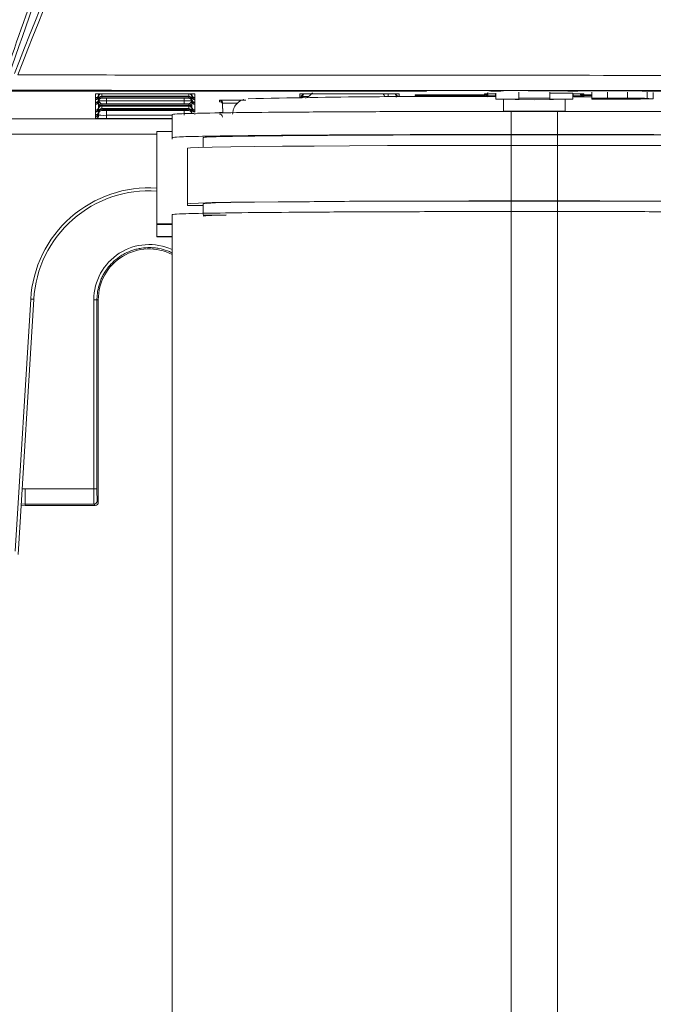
# Model space of a CAD drawing. Header units: millimetres. Extents: x 0 to 2100, y 0 to 1485.
# Tile 25 of 65: x 643 to 684, y 860 to 924. Entities that reach past the tile are written whole.
import ezdxf

# ---------------------------------------------------------------- set-up
doc = ezdxf.new("R2010")
doc.units = ezdxf.units.MM
doc.header["$LTSCALE"] = 5

msp = doc.modelspace()

# ---------------------------------------------------------------- linework, layer by layer
at = {"color": 7, "linetype": 'Continuous', "lineweight": 15}
for p, q in [((669.766, 919.077), (669.764, 919.038)), ((674, 919.071), (674.002, 919.038)), ((674.536, 919.038), (674.538, 919.07)), ((679, 919.068), (679.002, 919.038)), ((683.774, 919.038), (683.772, 919.069)), ((558.774, 919.038), (669.764, 919.038)), ((648.295, 918.864), (648.32, 918.866)), ((648.295, 918.621), (648.295, 918.864)), ((648.295, 918.62), (648.295, 918.621)), ((648.295, 918.536), (648.295, 918.62)), ((648.295, 918.535), (648.295, 918.536)), ((648.295, 918.488), (648.295, 918.535)), ((648.295, 918.487), (648.295, 918.488)), ((648.295, 918.32), (648.295, 918.487)), ((648.495, 918.817), (648.495, 918.733)), ((648.495, 918.686), (648.495, 918.684)), ((648.495, 918.684), (648.495, 918.517)), ((648.495, 918.47), (648.495, 918.468)), ((648.495, 918.468), (648.495, 918.384)), ((648.695, 918.665), (648.695, 918.581)), ((648.995, 918.87), (654.043, 918.87)), ((648.998, 918.715), (654.04, 918.715)), ((654.04, 918.665), (648.998, 918.665)), ((648.998, 918.581), (654.04, 918.581)), ((654.343, 918.581), (654.343, 918.665)), ((654.543, 918.733), (654.543, 918.817)), ((654.543, 918.684), (654.543, 918.686)), ((654.543, 918.517), (654.543, 918.684)), ((654.543, 918.468), (654.543, 918.47)), ((654.543, 918.384), (654.543, 918.468)), ((654.743, 918.864), (654.743, 918.621)), ((654.743, 918.621), (654.743, 918.62)), ((654.743, 918.62), (654.743, 918.536)), ((654.743, 918.536), (654.743, 918.535)), ((654.743, 918.535), (654.743, 918.488)), ((654.743, 918.488), (654.743, 918.487)), ((654.743, 918.487), (654.743, 918.32)), ((656.341, 918.358), (656.342, 918.45)), ((661.545, 918.693), (661.545, 918.864)), ((661.545, 918.692), (661.545, 918.693)), ((661.745, 918.817), (661.745, 918.733)), ((662.245, 918.87), (667.293, 918.87)), ((667.793, 918.817), (667.793, 918.819)), ((667.793, 918.733), (667.793, 918.817)), ((667.964, 918.866), (667.972, 918.865)), ((667.993, 918.864), (667.993, 918.693)), ((667.993, 918.693), (667.993, 918.692)), ((669.045, 918.793), (669.07, 918.795)), ((669.045, 918.767), (669.045, 918.793)), ((669.745, 918.799), (673.545, 918.799)), ((673.545, 918.76), (669.745, 918.76)), ((673.545, 918.799), (673.545, 918.864)), ((673.545, 918.693), (673.545, 918.76)), ((673.545, 918.692), (673.545, 918.693)), ((673.745, 918.817), (673.745, 918.736)), ((674.002, 919.038), (674.536, 919.038)), ((674.245, 918.87), (674.269, 918.87)), ((674.269, 918.521), (674.269, 918.921)), ((674.269, 918.521), (676.769, 918.486)), ((675.769, 918.521), (674.269, 918.521)), ((675.769, 918.582), (675.769, 918.982)), ((677.769, 918.582), (675.769, 918.582)), ((675.769, 918.582), (675.769, 918.521)), ((676.769, 918.486), (679.269, 918.521)), ((677.769, 918.582), (677.769, 918.982)), ((679.269, 918.921), (677.769, 918.921)), ((677.769, 918.521), (677.769, 918.582)), ((679.269, 918.521), (677.769, 918.521)), ((679.002, 919.038), (679.536, 919.038)), ((679.269, 918.521), (679.269, 918.921)), ((679.269, 918.87), (679.293, 918.87)), ((679.341, 918.683), (680.502, 918.682)), ((679.536, 919.038), (679.538, 919.067)), ((679.793, 918.817), (679.793, 918.819)), ((679.793, 918.736), (679.793, 918.817)), ((679.964, 918.866), (679.972, 918.865)), ((679.993, 918.864), (679.993, 918.799)), ((679.993, 918.799), (680.502, 918.799)), ((679.993, 918.76), (679.993, 918.693)), ((679.993, 918.693), (679.993, 918.692)), ((680.502, 918.585), (680.502, 918.985)), ((680.502, 918.53), (680.502, 918.585)), ((680.502, 918.585), (681.519, 918.585)), ((682.288, 918.53), (680.502, 918.53)), ((681.519, 918.585), (681.519, 918.985)), ((681.999, 918.576), (681.641, 918.576)), ((681.641, 918.576), (681.641, 918.563)), ((681.641, 918.563), (681.944, 918.563)), ((681.914, 918.554), (681.641, 918.554)), ((681.641, 918.554), (681.641, 918.54)), ((681.641, 918.54), (681.97, 918.54)), ((682.814, 918.584), (682.814, 918.984)), ((683.774, 919.038), (701.45, 919.038)), ((684.084, 918.571), (684.084, 918.971)), ((684.491, 918.546), (684.491, 918.946)), ((648.295, 918.319), (648.295, 918.32)), ((648.295, 918.272), (648.295, 918.319)), ((648.295, 918.271), (648.295, 918.272)), ((648.295, 918.187), (648.295, 918.271)), ((648.295, 918.186), (648.295, 918.187)), ((648.295, 917.818), (648.295, 918.186)), ((648.295, 917.818), (648.295, 917.818)), ((648.295, 917.733), (648.295, 917.818)), ((648.495, 918.016), (648.495, 918.015)), ((648.495, 918.015), (648.495, 917.93)), ((648.495, 917.883), (648.495, 917.882)), ((648.495, 917.882), (648.495, 917.714)), ((648.695, 918.212), (648.695, 918.127)), ((648.695, 918.079), (648.695, 917.911)), ((648.695, 917.863), (648.695, 917.778)), ((648.998, 918.211), (648.998, 918.411)), ((648.998, 918.411), (654.04, 918.411)), ((654.04, 918.211), (648.998, 918.211)), ((648.998, 918.128), (654.04, 918.128)), ((654.04, 918.078), (648.998, 918.078)), ((648.998, 917.912), (654.04, 917.912)), ((654.04, 917.862), (648.998, 917.862)), ((654.04, 918.211), (654.04, 918.411)), ((654.343, 918.127), (654.343, 918.212)), ((654.343, 917.911), (654.343, 918.079)), ((654.343, 917.778), (654.343, 917.863)), ((654.54, 918.418), (654.54, 918.415)), ((654.543, 918.015), (654.543, 918.016)), ((654.543, 917.93), (654.543, 918.015)), ((654.543, 917.882), (654.543, 917.883)), ((654.543, 917.714), (654.543, 917.882)), ((654.743, 918.32), (654.743, 918.319)), ((654.743, 918.319), (654.743, 918.272)), ((654.743, 918.272), (654.743, 918.271)), ((654.743, 918.271), (654.743, 918.187)), ((654.743, 918.187), (654.743, 918.186)), ((654.743, 918.186), (654.743, 917.818)), ((654.743, 917.818), (654.743, 917.733)), ((654.743, 917.818), (654.743, 917.818)), ((656.542, 918.251), (656.541, 918.16)), ((656.541, 918.16), (656.545, 917.632)), ((648.295, 917.732), (648.295, 917.733)), ((648.295, 917.685), (648.295, 917.732)), ((648.295, 917.684), (648.295, 917.685)), ((648.295, 917.517), (648.295, 917.684)), ((648.295, 917.517), (648.295, 917.517)), ((648.295, 917.469), (648.295, 917.517)), ((648.295, 917.468), (648.295, 917.469)), ((648.295, 917.384), (648.295, 917.468)), ((648.295, 917.383), (648.295, 917.384)), ((648.295, 917.279), (648.295, 917.383)), ((648.495, 917.667), (648.495, 917.666)), ((648.495, 917.666), (648.495, 917.581)), ((648.995, 917.273), (648.995, 917.473)), ((648.998, 917.779), (654.04, 917.779)), ((653.269, 917.534), (653.269, 917.334)), ((653.269, 917.334), (653.269, 916.034)), ((654.743, 917.733), (654.743, 917.732)), ((654.743, 917.732), (654.743, 917.685)), ((654.743, 917.685), (654.743, 917.684)), ((654.743, 917.517), (654.743, 917.517)), ((678.769, 917.744), (674.769, 917.744)), ((675.269, 917.726), (675.269, 916.226)), ((678.269, 917.726), (675.269, 917.726)), ((678.269, 917.726), (678.269, 916.226)), ((652.269, 910.421), (652.269, 916.421)), ((652.269, 916.421), (653.269, 916.421)), ((653.269, 915.921), (653.269, 916.034)), ((655.269, 915.39), (655.269, 916.034)), ((675.269, 916.226), (678.269, 916.226)), ((675.269, 916.209), (678.269, 916.209)), ((654.269, 911.734), (654.269, 915.334)), ((675.269, 911.918), (675.269, 915.518)), ((675.269, 915.518), (678.269, 915.518)), ((678.269, 911.918), (678.269, 915.518)), ((654.269, 911.621), (654.269, 911.734)), ((655.269, 911.621), (654.269, 911.621)), ((655.269, 911.034), (655.269, 911.734)), ((675.269, 911.918), (678.269, 911.918)), ((675.269, 911.909), (678.269, 911.909)), ((653.269, 911.034), (653.269, 792.539)), ((675.269, 911.226), (675.269, 792.731)), ((675.269, 911.226), (678.269, 911.226)), ((678.269, 911.226), (678.269, 792.731)), ((652.269, 910.421), (653.269, 910.421)), ((652.269, 910.386), (652.269, 910.421)), ((652.269, 909.618), (652.269, 910.386)), ((653.269, 910.386), (652.269, 910.386)), ((652.269, 909.618), (653.269, 909.618)), ((652.269, 909.583), (652.269, 909.618)), ((653.269, 909.583), (652.269, 909.583)), ((643.083, 889.18), (644.083, 905.542)), ((644.283, 905.534), (643.27, 888.973)), ((648.186, 893.221), (648.185, 905.501)), ((648.469, 905.503), (648.385, 905.503)), ((648.385, 905.503), (648.386, 893.223)), ((648.469, 892.353), (648.469, 905.503)), ((643.719, 893.221), (648.186, 893.221)), ((643.719, 892.23), (643.719, 893.221)), ((648.193, 892.23), (643.719, 892.23)), ((643.719, 892.153), (643.719, 892.23)), ((648.269, 892.153), (648.193, 892.23)), ((648.393, 892.43), (648.469, 892.353)), ((643.719, 892.153), (643.465, 892.158)), ((643.719, 892.153), (648.269, 892.153))]:
    msp.add_line(p, q, dxfattribs=at)
at = {"color": 8, "linetype": 'Continuous', "lineweight": 15}
for p, q in [((674.538, 919.07), (674.557, 919.071)), ((679.538, 919.067), (679.557, 919.068)), ((648.495, 918.868), (648.495, 918.819)), ((648.495, 918.733), (648.495, 918.686)), ((648.495, 918.517), (648.495, 918.47)), ((648.695, 918.87), (648.695, 918.714)), ((648.998, 918.665), (648.998, 918.715)), ((649, 918.581), (648.998, 918.411)), ((654.04, 918.411), (654.039, 918.581)), ((654.04, 918.665), (654.04, 918.715)), ((654.343, 918.714), (654.343, 918.87)), ((654.543, 918.819), (654.543, 918.868)), ((654.543, 918.686), (654.543, 918.733)), ((654.543, 918.47), (654.543, 918.517)), ((654.718, 918.866), (654.743, 918.864)), ((661.545, 918.864), (661.566, 918.865)), ((661.545, 918.626), (661.545, 918.692)), ((661.745, 918.89), (661.745, 918.819)), ((661.745, 918.691), (661.745, 918.744)), ((661.745, 918.733), (661.745, 918.691)), ((662.246, 918.87), (662.246, 918.795)), ((667.082, 918.687), (667.293, 918.687)), ((667.293, 918.687), (667.292, 918.87)), ((667.293, 918.668), (667.293, 918.687)), ((667.793, 918.819), (667.793, 918.89)), ((667.793, 918.744), (667.793, 918.691)), ((667.793, 918.729), (667.793, 918.733)), ((667.993, 918.864), (667.968, 918.866)), ((667.993, 918.692), (667.993, 918.671)), ((669.745, 918.76), (669.745, 918.799)), ((673.545, 918.864), (673.566, 918.865)), ((673.545, 918.76), (673.545, 918.799)), ((673.545, 918.683), (673.545, 918.692)), ((673.745, 918.89), (673.745, 918.819)), ((674.245, 918.731), (674.245, 918.87)), ((674.245, 918.731), (674.245, 918.683)), ((674.245, 918.731), (674.269, 918.731)), ((674.769, 918.514), (674.769, 917.744)), ((678.769, 917.744), (678.769, 918.514)), ((679.269, 918.731), (679.293, 918.731)), ((679.293, 918.731), (679.293, 918.871)), ((679.293, 918.731), (679.293, 918.683)), ((679.793, 918.819), (679.793, 918.89)), ((679.993, 918.864), (679.968, 918.866)), ((679.993, 918.799), (679.993, 918.76)), ((680.502, 918.76), (679.993, 918.76)), ((679.993, 918.692), (679.993, 918.683)), ((681.944, 918.563), (681.944, 918.576)), ((648.495, 918.384), (648.495, 918.016)), ((648.495, 917.93), (648.495, 917.883)), ((648.498, 918.415), (648.498, 918.418)), ((648.998, 918.078), (648.998, 918.128)), ((648.998, 917.862), (648.998, 917.912)), ((654.04, 918.078), (654.04, 918.128)), ((654.04, 917.862), (654.04, 917.912)), ((654.543, 918.016), (654.543, 918.384)), ((654.543, 917.883), (654.543, 917.93)), ((656.547, 917.632), (656.542, 918.251)), ((637.769, 917.237), (653.269, 917.237)), ((648.495, 917.714), (648.495, 917.667)), ((648.495, 917.477), (648.496, 917.599)), ((648.495, 917.581), (648.495, 917.477)), ((648.997, 917.779), (648.995, 917.473)), ((648.995, 917.473), (653.269, 917.473)), ((653.269, 917.273), (648.995, 917.273)), ((654.043, 917.473), (654.041, 917.779)), ((654.543, 917.667), (654.543, 917.714)), ((654.743, 917.517), (654.743, 917.507)), ((652.269, 916.254), (637.769, 916.254)), ((675.269, 915.518), (675.269, 916.209)), ((678.269, 915.518), (678.269, 916.209)), ((675.269, 911.226), (675.269, 911.909)), ((678.269, 911.226), (678.269, 911.909)), ((643.719, 892.23), (643.47, 892.244))]:
    msp.add_line(p, q, dxfattribs=at)
at = {"color": 8, "linetype": 'Continuous', "lineweight": 15, "flags": 128}
for points in [[(648.502, 918.868), (648.499, 918.856), (648.495, 918.817)], [(654.543, 918.817), (654.539, 918.856), (654.536, 918.868)], [(661.734, 918.628), (661.74, 918.652), (661.745, 918.691)], [(667.786, 918.869), (667.789, 918.856), (667.793, 918.817)], [(667.804, 918.67), (667.798, 918.695), (667.793, 918.734)], [(667.805, 918.67), (667.798, 918.694), (667.793, 918.733)], [(667.803, 918.67), (667.798, 918.69), (667.793, 918.729)], [(673.745, 918.736), (673.74, 918.697), (673.737, 918.683)], [(673.76, 918.892), (673.749, 918.856), (673.745, 918.817)], [(679.793, 918.817), (679.789, 918.856), (679.786, 918.869)]]:
    msp.add_lwpolyline(points, dxfattribs=at)
at = {"color": 7, "linetype": 'Continuous', "lineweight": 15, "flags": 128}
for points in [[(679.793, 918.736), (679.798, 918.697), (679.801, 918.683)], [(654.269, 915.334), (654.449, 915.358), (654.985, 915.382), (655.868, 915.404), (657.082, 915.426), (658.609, 915.446), (660.42, 915.464), (662.485, 915.48), (664.769, 915.493), (667.233, 915.504), (669.834, 915.511), (672.528, 915.516), (675.269, 915.518)], [(678.269, 915.518), (681.01, 915.516), (683.704, 915.511), (686.305, 915.504), (688.769, 915.493), (691.053, 915.48), (693.118, 915.464), (694.929, 915.446), (696.456, 915.426), (697.67, 915.404), (698.553, 915.382), (699.089, 915.358), (699.269, 915.334)], [(654.269, 911.734), (654.449, 911.758), (654.985, 911.782), (655.868, 911.805), (657.082, 911.826), (658.609, 911.846), (660.42, 911.864), (662.485, 911.88), (664.769, 911.893), (667.233, 911.904), (669.834, 911.911), (672.528, 911.916), (675.269, 911.918)], [(655.269, 911.734), (655.473, 911.759), (656.079, 911.784), (657.076, 911.807), (658.444, 911.829), (660.154, 911.849), (662.172, 911.866), (664.456, 911.881), (666.961, 911.893), (669.634, 911.902), (672.423, 911.907), (675.269, 911.909)], [(678.269, 911.918), (681.01, 911.916), (683.704, 911.911), (686.305, 911.904), (688.769, 911.893), (691.053, 911.88), (693.118, 911.864), (694.929, 911.846), (696.456, 911.826), (697.67, 911.805), (698.553, 911.782), (699.089, 911.758), (699.269, 911.734)], [(678.269, 911.909), (681.115, 911.907), (683.904, 911.902), (686.577, 911.893), (689.082, 911.881), (691.366, 911.866), (693.384, 911.849), (695.094, 911.829), (696.462, 911.807), (697.459, 911.784), (697.906, 911.768)], [(655.269, 910.987), (655.868, 911.002), (656.769, 911.018)]]:
    msp.add_lwpolyline(points, dxfattribs=at)
at = {"color": 7, "linetype": 'Continuous', "lineweight": 15}
for centre, radius, start, end in [((674.002, 919.278), 0.24, 239.88753, 270.00031), ((674.536, 919.278), 0.24, 269.99969, 299.78112), ((679.002, 919.278), 0.24, 241.2148, 270.0003), ((648.295, 918.821), 0.2, 269.99892, 359.4989), ((648.295, 918.82), 0.2, 269.99893, 359.16835), ((648.295, 918.735), 0.2, 269.99892, 359.4989), ((648.295, 918.736), 0.2, 269.99893, 359.16835), ((648.295, 918.688), 0.2, 269.99892, 359.4989), ((648.295, 918.687), 0.2, 269.99893, 359.16835), ((648.295, 918.519), 0.2, 269.99892, 359.4989), ((648.295, 918.52), 0.2, 269.99893, 359.16835), ((648.295, 918.472), 0.2, 269.99892, 359.4989), ((648.295, 918.471), 0.2, 269.99893, 359.16835), ((648.695, 918.73), 0.2, 136.83941, 179.16925), ((648.695, 918.514), 0.2, 89.99893, 179.16835), ((648.695, 918.465), 0.2, 89.99893, 179.16835), ((648.695, 918.381), 0.2, 89.99893, 179.16835), ((654.218, 898.813), 20.058, 88.50018, 90.49985), ((654.343, 918.514), 0.2, 0.83165, 90.00107), ((654.343, 918.465), 0.2, 0.83165, 90.00107), ((654.343, 918.381), 0.2, 0.83165, 90.00107), ((654.343, 918.73), 0.2, 0.83075, 43.16059), ((654.743, 918.821), 0.2, 180.5011, 270.00108), ((654.743, 918.82), 0.2, 180.83165, 270.00107), ((654.743, 918.735), 0.2, 180.5011, 270.00108), ((654.743, 918.736), 0.2, 180.83165, 270.00107), ((654.743, 918.688), 0.2, 180.5011, 270.00108), ((654.743, 918.687), 0.2, 180.83165, 270.00107), ((654.743, 918.519), 0.2, 180.5011, 270.00108), ((654.743, 918.52), 0.2, 180.83165, 270.00107), ((654.743, 918.472), 0.2, 180.5011, 270.00108), ((654.743, 918.471), 0.2, 180.83165, 270.00107), ((656.342, 918.25), 0.2, 0.50111, 90.00103), ((670.485, 431.766), 486.932, 89.55759, 91.44613), ((661.545, 918.892), 0.2, 269.99892, 359.4989), ((661.545, 918.893), 0.2, 269.99893, 359.16835), ((661.945, 918.73), 0.2, 145.04303, 179.1693), ((667.593, 918.73), 0.2, 0.83075, 43.97712), ((667.993, 918.892), 0.2, 180.5011, 270.00108), ((667.993, 918.893), 0.2, 180.83165, 270.00107), ((673.545, 918.96), 0.2, 269.99893, 359.16835), ((673.545, 918.892), 0.2, 269.99892, 359.4989), ((673.545, 918.893), 0.2, 269.99893, 359.16835), ((673.545, 918.999), 0.2, 269.99995, 294.793), ((679.536, 919.278), 0.24, 269.9997, 298.39978), ((679.993, 918.892), 0.2, 180.5011, 270.00108), ((679.993, 918.893), 0.2, 180.83165, 270.00107), ((679.993, 918.999), 0.2, 221.46223, 270.00031), ((648.295, 918.387), 0.2, 269.99893, 359.16835), ((648.295, 918.386), 0.2, 269.99892, 359.4989), ((648.295, 918.018), 0.2, 269.99892, 359.4989), ((648.295, 918.018), 0.2, 269.99893, 359.16835), ((648.295, 917.932), 0.2, 269.99892, 359.4989), ((648.295, 917.933), 0.2, 269.99893, 359.16835), ((648.295, 917.885), 0.2, 269.99892, 359.4989), ((648.295, 917.884), 0.2, 269.99893, 359.16835), ((648.695, 918.012), 0.2, 89.99893, 179.16835), ((648.695, 917.927), 0.2, 89.99893, 179.16835), ((648.695, 917.879), 0.2, 89.99893, 179.16835), ((648.695, 917.711), 0.2, 89.99893, 179.16835), ((648.695, 917.663), 0.2, 89.99893, 179.16835), ((654.343, 918.012), 0.2, 0.83165, 90.00107), ((654.343, 917.927), 0.2, 0.83165, 90.00107), ((654.343, 917.879), 0.2, 0.83165, 90.00107), ((654.343, 917.711), 0.2, 0.83165, 90.00107), ((654.343, 917.663), 0.2, 0.83165, 90.00107), ((654.743, 918.387), 0.2, 180.83165, 270.00107), ((654.743, 918.386), 0.2, 180.5011, 270.00108), ((654.743, 918.018), 0.2, 180.5011, 270.00108), ((654.743, 918.018), 0.2, 180.83165, 270.00107), ((654.743, 917.932), 0.2, 180.5011, 270.00108), ((654.743, 917.933), 0.2, 180.83165, 270.00107), ((654.743, 917.885), 0.2, 180.5011, 270.00108), ((654.743, 917.884), 0.2, 180.83165, 270.00107), ((656.341, 918.158), 0.2, 0.50111, 90.00103), ((648.295, 917.717), 0.2, 269.99892, 359.4989), ((648.295, 917.717), 0.2, 269.99893, 359.16835), ((648.295, 917.669), 0.2, 269.99892, 359.4989), ((648.295, 917.668), 0.2, 269.99893, 359.16835), ((648.295, 917.583), 0.2, 269.99892, 359.4989), ((648.295, 917.584), 0.2, 269.99893, 359.16835), ((648.295, 917.479), 0.2, 269.99892, 359.4989), ((648.695, 917.578), 0.2, 89.99893, 179.16835), ((654.343, 917.578), 0.2, 0.83165, 90.00107), ((656.334, 917.355), 0.2, 0.50111, 90.00103), ((651.769, 905.072), 7.7, 86.27688, 176.5), ((651.769, 905.076), 7.5, 86.17745, 176.5), ((656.667, 896.304), 14.694, 89.60286, 95.46), ((651.769, 905.503), 3.3, 62.96431, 180), ((644.308, 908.403), 2.869, 265.50356, 269.49453), ((648.234, 911.35), 5.849, 269.52031, 271.47969), ((648.235, 899.069), 5.849, 269.52031, 271.47969), ((648.193, 892.43), 0.2, 270.00511, 359.99489)]:
    msp.add_arc(centre, radius, start, end, dxfattribs=at)
at = {"color": 8, "linetype": 'Continuous', "lineweight": 15}
for centre, radius, start, end in [((648.695, 918.681), 0.2, 110.09666, 179.16862), ((654.343, 918.681), 0.2, 0.83116, 69.90356), ((661.545, 918.821), 0.2, 283.55744, 359.49932), ((661.545, 918.82), 0.2, 284.0839, 359.16878), ((661.545, 918.735), 0.2, 327.45416, 359.4999), ((661.545, 918.736), 0.2, 327.31079, 359.16935), ((661.945, 918.815), 0.2, 156.50439, 179.16938), ((667.993, 918.821), 0.2, 180.50028, 228.8946), ((667.993, 918.82), 0.2, 180.83083, 228.71338), ((669.045, 918.967), 0.2, 269.99993, 301.69317), ((673.545, 918.821), 0.2, 316.42784, 359.4998), ((673.545, 918.82), 0.2, 316.59321, 359.16925), ((673.945, 918.733), 0.2, 145.20038, 179.1693), ((679.593, 918.733), 0.2, 0.83075, 43.33297), ((679.993, 918.821), 0.2, 180.5002, 223.57217), ((679.993, 918.82), 0.2, 180.83075, 223.40679), ((679.993, 918.96), 0.2, 207.91421, 270.0005), ((651.769, 905.502), 3.584, 65.26041, 180.00436), ((643.719, 899.144), 5.923, 268.17225, 270)]:
    msp.add_arc(centre, radius, start, end, dxfattribs=at)
at = {"color": 7, "linetype": 'Continuous', "lineweight": 15}
for centre, major_axis, ratio, start_param, end_param in [((642.627, 914.936), (475.355, 0), 0.008727, 1.505694, 1.513672), ((642.627, 914.936), (475.355, 0), 0.008727, 1.495138, 1.502534), ((642.627, 914.936), (475.355, 0), 0.008727, 1.48413, 1.491977), ((648.995, 918.864), (0.7, 0), 0.008727, 1.570872, 3.141593), ((648.998, 918.708), (0.7, 0), 0.008727, 1.570872, 2.019234), ((648.998, 918.671), (0.7, 0), 0.008727, 4.263952, 4.712313), ((648.998, 918.575), (0.7, 0), 0.008727, 1.570872, 2.019234), ((654.04, 918.708), (0.7, 0), 0.008727, 1.122359, 1.57072), ((654.04, 918.671), (0.7, 0), 0.008727, 4.712465, 5.160826), ((654.04, 918.575), (0.7, 0), 0.008727, 1.122359, 1.57072), ((658.042, 918.45), (1.7, 0), 0.008727, 1.570872, 3.141517), ((661.57, 919.532), (0, -1), 0.999962, 0.359106, 0.925222), ((667.444, 919.032), (0, -0.5), 0.999962, 5.042313, 5.475385), ((667.293, 918.693), (0.5, -0.002), 0.012216, 4.712538, 6.283258), ((667.797, 918.329), (-0.003, 0.4), 0.000076, 0.008726, 0.619591), ((669.745, 918.793), (0.7, 0), 0.008727, 1.570872, 3.141593), ((669.745, 918.767), (0.7, 0), 0.008727, 3.141593, 4.712313), ((648.998, 918.417), (0.5, 0.002), 0.012216, 3.14152, 4.71224), ((648.998, 918.217), (0.7, 0), 0.008727, 4.263952, 4.712313), ((648.998, 918.122), (0.7, 0), 0.008727, 1.570872, 2.019234), ((648.998, 918.084), (0.7, 0), 0.008727, 4.263952, 4.712313), ((648.998, 917.906), (0.7, 0), 0.008727, 1.570872, 2.019234), ((648.998, 917.868), (0.7, 0), 0.008727, 4.263952, 4.712313), ((654.04, 918.417), (0.5, -0.002), 0.012216, 4.712538, 6.283258), ((654.04, 918.217), (0.7, 0), 0.008727, 4.712465, 5.160826), ((654.04, 918.122), (0.7, 0), 0.008727, 1.122359, 1.57072), ((654.04, 918.084), (0.7, 0), 0.008727, 4.712465, 5.160826), ((654.04, 917.906), (0.7, 0), 0.008727, 1.122359, 1.57072), ((654.04, 917.868), (0.7, 0), 0.008727, 4.712465, 5.160826), ((648.995, 917.279), (0.7, 0), 0.008727, 3.141593, 4.712313), ((648.995, 917.479), (0.5, 0.002), 0.012216, 3.14152, 4.71224), ((648.998, 917.773), (0.7, 0), 0.008727, 1.570872, 2.019234), ((654.04, 917.773), (0.7, 0), 0.008727, 1.122359, 1.57072), ((648.193, 893.229), (0, 1), 0.006981, 1.579523, 3.132866), ((648.393, 893.229), (0, 0.8), 0.008727, 1.579523, 3.132866), ((648.269, 892.353), (-0.141, 0.141), 0.999924, 2.356233, 3.926953)]:
    msp.add_ellipse(centre, major_axis=major_axis, ratio=ratio, start_param=start_param, end_param=end_param, dxfattribs=at)
at = {"color": 8, "linetype": 'Continuous', "lineweight": 15}
for centre, major_axis, ratio, start_param, end_param in [((662.245, 918.693), (0.5, 0.002), 0.012216, 3.14152, 4.426316), ((658.042, 918.25), (1.5, -0.002), 0.00989, 1.937956, 3.141538), ((658.035, 917.647), (1.7, 0), 0.008727, 2.638531, 3.141517)]:
    msp.add_ellipse(centre, major_axis=major_axis, ratio=ratio, start_param=start_param, end_param=end_param, dxfattribs=at)
at = {"color": 7, "linetype": 'Continuous', "lineweight": 15}
for points, knots in [([(642.434, 920.122), (644.012, 924.632), (647.168, 933.652), (651.896, 947.746), (656.934, 963.902), (661.158, 979.48), (664.354, 993.945), (666.469, 1005.948), (667.974, 1018.265), (668.716, 1030.32), (668.651, 1041.843), (667.84, 1053.028), (666.265, 1064.38), (663.986, 1076.228), (661.131, 1088.321), (657.207, 1103.026), (653.058, 1117.474), (649.209, 1131.238), (645.828, 1144.068), (642.924, 1156.602), (640.565, 1170.135), (639.12, 1182.598), (638.589, 1195.952), (638.987, 1209.391), (640.118, 1222.168), (641.76, 1234.261), (643.791, 1245.948), (646.253, 1257.835), (649.173, 1270.269), (653.623, 1287.611), (657.342, 1300.866), (659.846, 1309.791)], [0, 0, 0, 0, 0.035939, 0.071882, 0.111814, 0.163228, 0.193226, 0.223219, 0.254871, 0.286518, 0.314, 0.341483, 0.370814, 0.400152, 0.432205, 0.464263, 0.514624, 0.545272, 0.571762, 0.614427, 0.641999, 0.675058, 0.708721, 0.742432, 0.77612, 0.805162, 0.834207, 0.865331, 0.896457, 0.930272, 1, 1, 1, 1]), ([(660.077, 1309.727), (658.068, 1302.583), (654.05, 1288.294), (648.879, 1268.531), (644.988, 1251.296), (642.259, 1236.633), (640.362, 1223.211), (639.174, 1210.119), (638.721, 1197.398), (639.099, 1184.609), (640.425, 1171.769), (642.598, 1158.849), (645.487, 1145.887), (648.845, 1132.934), (652.793, 1118.799), (656.83, 1104.708), (660.665, 1090.581), (663.746, 1077.856), (666.241, 1065.262), (667.837, 1053.955), (668.645, 1043.739), (668.863, 1034.409), (668.545, 1024.827), (667.698, 1014.661), (666.312, 1004.187), (664.354, 993.252), (661.438, 980.032), (657.328, 964.591), (653.043, 950.699), (648.166, 935.841), (645.019, 926.815), (642.659, 920.043)], [0, 0, 0, 0, 0.055816, 0.111645, 0.153638, 0.188689, 0.223802, 0.255562, 0.287528, 0.319487, 0.351717, 0.384542, 0.417982, 0.451574, 0.485181, 0.528367, 0.561827, 0.595282, 0.626826, 0.658362, 0.681116, 0.703868, 0.728527, 0.753188, 0.780573, 0.807961, 0.836726, 0.882377, 0.928106, 0.946058, 1, 1, 1, 1]), ([(643.023, 920.184), (646.546, 929.066), (652.396, 943.816), (659.89, 964.707), (664.759, 980.276), (668.202, 993.355), (670.511, 1003.835), (672.26, 1013.993), (673.464, 1023.943), (674.118, 1033.476), (674.202, 1042.847), (673.713, 1052.422), (672.6, 1062.347), (670.817, 1073.115), (668.436, 1084.307), (664.283, 1100.93), (659.318, 1118.109), (654.273, 1136.038), (650.818, 1149.256), (647.961, 1162.053), (645.789, 1174.483), (644.375, 1187.078), (643.766, 1199.837), (643.92, 1211.623), (644.528, 1222.406), (645.71, 1235.407), (647.717, 1250.034), (650.603, 1266.244), (654.577, 1285.709), (657.977, 1300.221), (660.245, 1309.9)], [0, 0, 0, 0, 0.071779, 0.119206, 0.166705, 0.194277, 0.220791, 0.247302, 0.27168, 0.296055, 0.31905, 0.342045, 0.36804, 0.39404, 0.424008, 0.45398, 0.522747, 0.558325, 0.593914, 0.625365, 0.656809, 0.688664, 0.720518, 0.752705, 0.777172, 0.801639, 0.850763, 0.888029, 0.925322, 1, 1, 1, 1]), ([(660.478, 1309.845), (658.206, 1300.183), (654.798, 1285.686), (650.793, 1266.232), (648.006, 1250.707), (645.933, 1235.996), (644.614, 1222.132), (644.019, 1210.722), (643.938, 1200.008), (644.304, 1190.362), (645.323, 1178.799), (647.357, 1165.358), (650.522, 1150.901), (653.956, 1137.637), (658.46, 1121.473), (663.135, 1105.364), (667.386, 1089.143), (670.195, 1076.872), (672.448, 1064.443), (673.77, 1053.231), (674.301, 1043.3), (674.261, 1034.71), (673.736, 1025.697), (672.711, 1016.309), (671.037, 1005.799), (668.675, 994.615), (665.037, 980.623), (660.067, 964.66), (652.603, 943.752), (646.76, 928.982), (643.244, 920.096)], [0, 0, 0, 0, 0.074561, 0.111866, 0.149194, 0.193044, 0.223421, 0.253795, 0.278842, 0.303887, 0.326283, 0.366009, 0.405911, 0.437412, 0.468926, 0.531966, 0.563413, 0.594886, 0.626516, 0.658256, 0.67963, 0.70119, 0.722752, 0.747426, 0.772101, 0.802675, 0.833253, 0.880687, 0.928212, 1, 1, 1, 1]), ([(643.244, 920.096), (648.836, 920.091), (660.597, 920.082), (677.274, 920.071), (693.267, 920.062), (703.07, 920.058), (707.974, 920.056)], [0, 0, 0, 0, 0.258322, 0.54334, 0.771558, 1, 1, 1, 1]), ([(707.952, 919.057), (707.294, 919.058), (702.061, 919.064), (692.227, 919.074), (676.893, 919.086), (660.16, 919.095), (648.024, 919.096), (642.044, 919.096)], [0, 0, 0, 0, 0.030121, 0.239728, 0.449335, 0.728679, 1, 1, 1, 1]), ([(673.819, 919.074), (673.784, 919.075), (673.704, 919.075), (673.606, 919.075), (673.552, 919.075)], [0, 0, 0, 0, 0.450355, 1, 1, 1, 1]), ([(673.819, 919.075), (673.86, 919.074), (673.929, 919.074), (673.975, 919.073), (673.978, 919.072), (673.98, 919.072)], [0, 0, 0, 0, 0.498755, 0.851606, 1, 1, 1, 1]), ([(674.557, 919.071), (674.557, 919.071), (674.556, 919.071), (674.564, 919.072), (674.579, 919.072), (674.588, 919.072)], [0, 0, 0, 0, 0.01786, 0.359598, 1, 1, 1, 1]), ([(675.05, 919.075), (675.004, 919.075), (674.903, 919.075), (674.76, 919.074), (674.645, 919.073), (674.605, 919.072), (674.588, 919.072)], [0, 0, 0, 0, 0.241614, 0.522145, 0.802769, 1, 1, 1, 1]), ([(678.823, 919.071), (678.788, 919.072), (678.709, 919.072), (678.611, 919.072), (678.557, 919.072)], [0, 0, 0, 0, 0.450187, 1, 1, 1, 1]), ([(678.823, 919.071), (678.864, 919.071), (678.931, 919.071), (678.975, 919.069), (678.979, 919.069), (678.98, 919.069)], [0, 0, 0, 0, 0.505723, 0.849895, 1, 1, 1, 1]), ([(679.557, 919.068), (679.557, 919.068), (679.556, 919.068), (679.563, 919.069), (679.578, 919.069), (679.588, 919.069)], [0, 0, 0, 0, 0.017866, 0.359612, 1, 1, 1, 1]), ([(680.055, 919.071), (680.007, 919.071), (679.905, 919.071), (679.76, 919.071), (679.645, 919.07), (679.605, 919.069), (679.588, 919.069)], [0, 0, 0, 0, 0.248185, 0.526278, 0.804473, 1, 1, 1, 1]), ([(657.913, 918.501), (657.91, 918.5), (657.886, 918.495), (657.77, 918.453), (657.578, 918.344), (657.365, 918.135), (657.216, 917.849), (657.198, 917.636), (657.19, 917.539)], [0, 0, 0, 0, 0.01808, 0.162248, 0.331966, 0.550425, 0.794838, 1, 1, 1, 1]), ([(661.564, 918.865), (661.565, 918.865), (661.566, 918.865), (661.577, 918.866), (661.584, 918.866)], [0, 0, 0, 0, 0.397465, 1, 1, 1, 1]), ([(661.584, 918.866), (661.6, 918.866), (661.633, 918.867), (661.75, 918.868), (661.915, 918.87), (662.092, 918.87), (662.208, 918.87), (662.245, 918.87)], [0, 0, 0, 0, 0.1793478, 0.3824656, 0.6103149, 0.8752538, 1, 1, 1, 1]), ([(667.293, 918.87), (667.338, 918.87), (667.46, 918.87), (667.636, 918.87), (667.799, 918.868), (667.916, 918.867), (667.949, 918.866), (667.964, 918.866)], [0, 0, 0, 0, 0.1440612, 0.3991943, 0.5947854, 0.8141917, 1, 1, 1, 1]), ([(673.564, 918.865), (673.565, 918.865), (673.566, 918.865), (673.577, 918.866), (673.584, 918.866)], [0, 0, 0, 0, 0.397465, 1, 1, 1, 1]), ([(673.584, 918.866), (673.6, 918.866), (673.633, 918.867), (673.75, 918.868), (673.915, 918.87), (674.092, 918.87), (674.208, 918.87), (674.245, 918.87)], [0, 0, 0, 0, 0.179348, 0.382466, 0.610315, 0.875254, 1, 1, 1, 1]), ([(673.745, 918.736), (673.746, 918.735), (673.75, 918.735), (673.794, 918.734), (673.883, 918.733), (674.001, 918.732), (674.125, 918.731), (674.213, 918.731), (674.245, 918.731)], [0, 0, 0, 0, 0.100993, 0.315482, 0.499944, 0.664383, 0.878882, 1, 1, 1, 1]), ([(679.293, 918.87), (679.338, 918.87), (679.46, 918.87), (679.636, 918.87), (679.799, 918.868), (679.916, 918.867), (679.949, 918.866), (679.964, 918.866)], [0, 0, 0, 0, 0.144061, 0.399194, 0.594785, 0.814192, 1, 1, 1, 1]), ([(679.293, 918.731), (679.32, 918.731), (679.402, 918.731), (679.528, 918.732), (679.648, 918.732), (679.738, 918.734), (679.787, 918.735), (679.792, 918.735), (679.793, 918.736)], [0, 0, 0, 0, 0.100993, 0.315482, 0.499944, 0.664383, 0.878882, 1, 1, 1, 1]), ([(681.519, 918.585), (681.763, 918.585), (682.198, 918.585), (682.626, 918.585), (682.814, 918.584)], [0, 0, 0, 0, 0.560274, 1, 1, 1, 1]), ([(683.351, 918.546), (683.346, 918.547), (683.335, 918.549), (683.229, 918.55), (683.06, 918.552), (682.644, 918.554), (682.238, 918.554), (681.914, 918.554)], [0, 0, 0, 0, 0.125208, 0.250275, 0.3755, 0.500774, 1, 1, 1, 1]), ([(681.944, 918.563), (682.074, 918.563), (682.333, 918.564), (682.68, 918.565), (682.913, 918.567), (682.934, 918.569), (682.944, 918.57)], [0, 0, 0, 0, 0.28109, 0.560548, 0.780097, 1, 1, 1, 1]), ([(681.97, 918.54), (682.269, 918.54), (682.642, 918.54), (683.06, 918.541), (683.23, 918.543), (683.336, 918.545), (683.346, 918.546), (683.351, 918.546)], [0, 0, 0, 0, 0.500037, 0.625162, 0.750129, 0.874962, 1, 1, 1, 1]), ([(682.944, 918.57), (682.93, 918.571), (682.91, 918.572), (682.769, 918.574), (682.503, 918.575), (682.223, 918.575), (681.999, 918.576)], [0, 0, 0, 0, 0.249584, 0.375361, 0.501266, 1, 1, 1, 1]), ([(684.491, 918.546), (684.447, 918.543), (684.359, 918.538), (683.745, 918.533), (683.001, 918.53), (682.526, 918.53), (682.288, 918.53)], [0, 0, 0, 0, 0.279212, 0.558481, 0.778693, 1, 1, 1, 1]), ([(682.814, 918.584), (683.006, 918.584), (683.39, 918.583), (683.803, 918.579), (684.048, 918.575), (684.072, 918.572), (684.084, 918.571)], [0, 0, 0, 0, 0.280128, 0.559802, 0.779794, 1, 1, 1, 1]), ([(684.084, 918.571), (684.074, 918.57), (684.056, 918.567), (683.853, 918.564), (683.587, 918.562), (683.425, 918.56)], [0, 0, 0, 0, 0.280305, 0.560457, 1, 1, 1, 1]), ([(683.425, 918.56), (683.594, 918.56), (683.931, 918.558), (684.396, 918.553), (684.455, 918.549), (684.491, 918.546)], [0, 0, 0, 0, 0.281283, 0.5617, 1, 1, 1, 1]), ([(648.495, 918.016), (648.495, 918.026), (648.495, 918.052), (648.496, 918.175), (648.497, 918.31), (648.498, 918.392), (648.498, 918.414), (648.498, 918.415)], [0, 0, 0, 0, 0.217183, 0.553026, 0.876986, 0.994449, 1, 1, 1, 1]), ([(648.498, 918.415), (648.498, 918.415), (648.498, 918.404), (648.505, 918.364), (648.556, 918.303), (648.639, 918.231), (648.679, 918.217), (648.695, 918.212)], [0, 0, 0, 0, 0.006601, 0.146171, 0.501239, 0.799231, 1, 1, 1, 1]), ([(654.343, 918.212), (654.359, 918.217), (654.399, 918.231), (654.482, 918.303), (654.533, 918.364), (654.54, 918.404), (654.54, 918.415), (654.54, 918.415)], [0, 0, 0, 0, 0.200769, 0.498761, 0.853829, 0.993399, 1, 1, 1, 1]), ([(654.54, 918.415), (654.54, 918.414), (654.54, 918.392), (654.541, 918.31), (654.542, 918.175), (654.543, 918.052), (654.543, 918.026), (654.543, 918.016)], [0, 0, 0, 0, 0.005551, 0.123014, 0.446974, 0.782817, 1, 1, 1, 1]), ([(675.269, 917.726), (673.76, 917.725), (670.645, 917.724), (666.065, 917.71), (661.764, 917.688), (658.048, 917.657), (655.284, 917.618), (653.574, 917.577), (653.369, 917.548), (653.269, 917.534)], [0, 0, 0, 0, 0.131017, 0.270531, 0.415795, 0.563268, 0.715883, 0.862537, 1, 1, 1, 1]), ([(700.269, 917.534), (700.179, 917.547), (699.992, 917.575), (698.441, 917.615), (695.885, 917.652), (692.289, 917.684), (687.914, 917.709), (683.124, 917.724), (679.852, 917.725), (678.269, 917.726)], [0, 0, 0, 0, 0.131017, 0.270531, 0.415795, 0.563268, 0.715883, 0.862537, 1, 1, 1, 1]), ([(653.269, 916.034), (653.359, 916.047), (653.546, 916.075), (655.097, 916.115), (657.653, 916.152), (661.249, 916.185), (665.624, 916.209), (670.414, 916.224), (673.686, 916.225), (675.269, 916.226)], [0, 0, 0, 0, 0.131017, 0.270531, 0.415795, 0.563268, 0.715883, 0.862537, 1, 1, 1, 1]), ([(655.269, 916.034), (655.343, 916.046), (655.492, 916.069), (656.679, 916.101), (658.526, 916.132), (661.027, 916.158), (664.073, 916.18), (667.549, 916.196), (671.33, 916.207), (673.954, 916.208), (675.269, 916.209)], [0, 0, 0, 0, 0.124826, 0.249998, 0.37452, 0.499768, 0.624376, 0.749435, 0.87446, 1, 1, 1, 1]), ([(678.269, 916.226), (679.778, 916.225), (682.893, 916.224), (687.473, 916.21), (691.774, 916.188), (695.491, 916.157), (698.254, 916.118), (699.964, 916.077), (700.17, 916.048), (700.269, 916.034)], [0, 0, 0, 0, 0.131017, 0.270531, 0.415795, 0.563268, 0.715883, 0.862537, 1, 1, 1, 1]), ([(678.269, 916.209), (679.576, 916.208), (682.194, 916.207), (685.966, 916.196), (689.446, 916.18), (692.492, 916.159), (694.999, 916.132), (696.849, 916.102), (698.044, 916.069), (698.194, 916.046), (698.269, 916.034)], [0, 0, 0, 0, 0.124826, 0.249998, 0.37452, 0.499768, 0.624376, 0.749435, 0.87446, 1, 1, 1, 1]), ([(653.269, 911.034), (653.359, 911.048), (653.546, 911.075), (655.097, 911.115), (657.653, 911.152), (661.249, 911.185), (665.624, 911.209), (670.414, 911.224), (673.686, 911.226), (675.269, 911.226)], [0, 0, 0, 0, 0.131017, 0.270531, 0.415795, 0.563268, 0.715883, 0.862537, 1, 1, 1, 1]), ([(678.269, 911.226), (679.778, 911.226), (682.893, 911.224), (687.473, 911.21), (691.774, 911.188), (695.491, 911.157), (698.254, 911.119), (699.964, 911.077), (700.17, 911.048), (700.269, 911.034)], [0, 0, 0, 0, 0.131017, 0.270531, 0.415795, 0.563268, 0.715883, 0.862537, 1, 1, 1, 1])]:
    msp.add_open_spline(points, degree=3, knots=knots, dxfattribs=at)
at = {"color": 8, "linetype": 'Continuous', "lineweight": 15}
for points, knots in [([(674, 919.071), (673.999, 919.071), (673.995, 919.072), (673.949, 919.073), (673.882, 919.074), (673.828, 919.074), (673.819, 919.074)], [0, 0, 0, 0, 0.175184, 0.553222, 0.931549, 1, 1, 1, 1]), ([(674.588, 919.072), (674.58, 919.072), (674.544, 919.072), (674.541, 919.071), (674.538, 919.07)], [0, 0, 0, 0, 0.229623, 1, 1, 1, 1]), ([(679, 919.068), (678.999, 919.068), (678.996, 919.069), (678.951, 919.07), (678.886, 919.071), (678.832, 919.071), (678.823, 919.071)], [0, 0, 0, 0, 0.165253, 0.54775, 0.930532, 1, 1, 1, 1]), ([(679.588, 919.069), (679.58, 919.069), (679.544, 919.068), (679.54, 919.068), (679.538, 919.067)], [0, 0, 0, 0, 0.229629, 1, 1, 1, 1]), ([(648.495, 918.686), (648.495, 918.692), (648.495, 918.699), (648.495, 918.731), (648.495, 918.735)], [0, 0, 0, 0, 0.886357, 1, 1, 1, 1]), ([(648.495, 918.47), (648.495, 918.477), (648.495, 918.487), (648.495, 918.525), (648.495, 918.534)], [0, 0, 0, 0, 0.761751, 1, 1, 1, 1]), ([(648.626, 918.702), (648.633, 918.696), (648.657, 918.675), (648.679, 918.67), (648.695, 918.665)], [0, 0, 0, 0, 0.26124, 1, 1, 1, 1]), ([(654.343, 918.665), (654.359, 918.67), (654.381, 918.675), (654.404, 918.695), (654.41, 918.7)], [0, 0, 0, 0, 0.755655, 1, 1, 1, 1]), ([(654.543, 918.735), (654.543, 918.731), (654.543, 918.699), (654.543, 918.692), (654.543, 918.686)], [0, 0, 0, 0, 0.111249, 1, 1, 1, 1]), ([(654.543, 918.519), (654.543, 918.515), (654.543, 918.483), (654.543, 918.476), (654.543, 918.47)], [0, 0, 0, 0, 0.113643, 1, 1, 1, 1]), ([(661.545, 918.864), (661.545, 918.864), (661.546, 918.865), (661.574, 918.866), (661.584, 918.866)], [0, 0, 0, 0, 0.636054, 1, 1, 1, 1]), ([(661.745, 918.819), (661.745, 918.827), (661.745, 918.838), (661.745, 918.882), (661.745, 918.895)], [0, 0, 0, 0, 0.6861088, 1, 1, 1, 1]), ([(667.793, 918.893), (667.793, 918.88), (667.793, 918.838), (667.793, 918.827), (667.793, 918.819)], [0, 0, 0, 0, 0.299003, 1, 1, 1, 1]), ([(667.964, 918.866), (667.972, 918.865), (667.993, 918.865), (667.993, 918.864), (667.993, 918.864)], [0, 0, 0, 0, 0.36589, 1, 1, 1, 1]), ([(673.545, 918.864), (673.545, 918.864), (673.546, 918.865), (673.574, 918.866), (673.584, 918.866)], [0, 0, 0, 0, 0.636054, 1, 1, 1, 1]), ([(673.745, 918.819), (673.745, 918.827), (673.745, 918.838), (673.745, 918.882), (673.745, 918.895)], [0, 0, 0, 0, 0.686109, 1, 1, 1, 1]), ([(679.793, 918.893), (679.793, 918.88), (679.793, 918.838), (679.793, 918.827), (679.793, 918.819)], [0, 0, 0, 0, 0.301251, 1, 1, 1, 1]), ([(679.964, 918.866), (679.972, 918.865), (679.993, 918.865), (679.993, 918.864), (679.993, 918.864)], [0, 0, 0, 0, 0.36589, 1, 1, 1, 1]), ([(648.495, 917.883), (648.495, 917.889), (648.495, 917.897), (648.495, 917.928), (648.495, 917.932)], [0, 0, 0, 0, 0.8887515, 1, 1, 1, 1]), ([(648.626, 918.115), (648.633, 918.109), (648.657, 918.088), (648.679, 918.083), (648.695, 918.079)], [0, 0, 0, 0, 0.26124, 1, 1, 1, 1]), ([(648.626, 917.899), (648.633, 917.893), (648.657, 917.872), (648.679, 917.867), (648.695, 917.863)], [0, 0, 0, 0, 0.26124, 1, 1, 1, 1]), ([(654.343, 918.079), (654.359, 918.083), (654.381, 918.088), (654.404, 918.109), (654.41, 918.114)], [0, 0, 0, 0, 0.755655, 1, 1, 1, 1]), ([(654.343, 917.863), (654.359, 917.867), (654.381, 917.872), (654.404, 917.893), (654.41, 917.898)], [0, 0, 0, 0, 0.755655, 1, 1, 1, 1]), ([(654.543, 917.932), (654.543, 917.929), (654.543, 917.897), (654.543, 917.889), (654.543, 917.883)], [0, 0, 0, 0, 0.113643, 1, 1, 1, 1]), ([(648.495, 917.667), (648.495, 917.673), (648.495, 917.681), (648.495, 917.712), (648.495, 917.716)], [0, 0, 0, 0, 0.888751, 1, 1, 1, 1]), ([(654.543, 917.716), (654.543, 917.713), (654.543, 917.681), (654.543, 917.673), (654.543, 917.667)], [0, 0, 0, 0, 0.113643, 1, 1, 1, 1]), ([(653.269, 908.535), (653.25, 908.545), (653.148, 908.599), (652.864, 908.713), (652.497, 908.819), (652.12, 908.873), (651.741, 908.897), (651.359, 908.872), (650.985, 908.8), (650.619, 908.696), (650.267, 908.547), (649.938, 908.354), (649.627, 908.135), (649.344, 907.878), (649.098, 907.588), (648.932, 907.356), (648.787, 907.112), (648.661, 906.854), (648.56, 906.589), (648.456, 906.234), (648.394, 905.872), (648.387, 905.596), (648.385, 905.503)], [0, 0, 0, 0, 0.009487, 0.050304, 0.133325, 0.175629, 0.216445, 0.299463, 0.341765, 0.382581, 0.465598, 0.5079, 0.548716, 0.631736, 0.674038, 0.714856, 0.755957, 0.797952, 0.840256, 0.879553, 0.959382, 1, 1, 1, 1])]:
    msp.add_open_spline(points, degree=3, knots=knots, dxfattribs=at)

doc.saveas('drawing.dxf')
